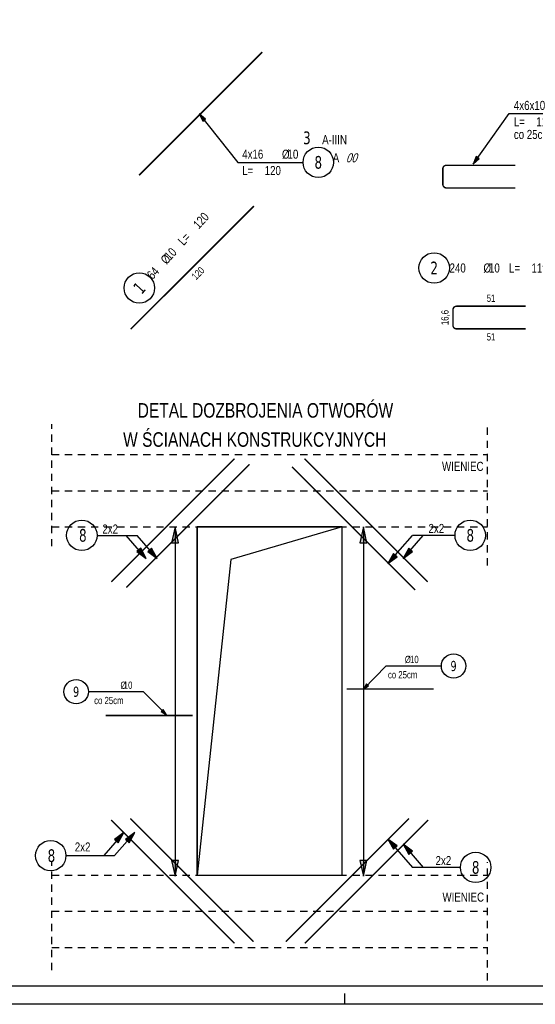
# Model space of a CAD drawing. Header units: millimetres. Extents: x 2694 to 13045, y 509 to 5574.
# Tile 2 of 13: x 3110 to 3465, y 509 to 1187. Entities that reach past the tile are written whole.
import ezdxf
from ezdxf.enums import TextEntityAlignment as Align

# ---------------------------------------------------------------- set-up
doc = ezdxf.new("R2010")
doc.units = ezdxf.units.MM
doc.header["$LTSCALE"] = 25
doc.linetypes.add('MP', pattern=[0.36, 0.2, -0.16])
for name, color, linetype in [('BA_lpm', 1, 'MP'), ('BA_odn', 1, 'Continuous'), ('BA_pdz', 2, 'Continuous'), ('BA_ram', 2, 'Continuous'), ('BA_txg', 3, 'Continuous'), ('BA_txs', 2, 'Continuous'), ('BA_wic', 1, 'Continuous'), ('BZ_odn', 1, 'Continuous'), ('BZ_opi1', 7, 'Continuous'), ('BZ_opi2', 4, 'Continuous'), ('BZ_opi3', 30, 'Continuous'), ('BZ_opi4', 53, 'Continuous'), ('BZ_P_wid', 3, 'Continuous'), ('BZ_P_wyc', 134, 'Continuous'), ('BZ_pom', 6, 'Continuous'), ('BZ_wym', 1, 'Continuous')]:
    doc.layers.add(name, color=color, linetype=linetype)
doc.styles.add('BIKTBG', font='tahoma.ttf', dxfattribs={"width": 0.85})
doc.styles.add('BIKTC', font='bikromsw.shx', dxfattribs={"width": 0.85})
doc.styles.add('BIKTG', font='bikromsw.shx', dxfattribs={"width": 0.8})
doc.styles.add('BIKTS', font='bikromsw.shx', dxfattribs={"width": 0.8})
doc.styles.add('BIKWYM', font='bikromsw.shx', dxfattribs={"width": 0.7})
doc.dimstyles.new('BA_ST_25_cm', dxfattribs={"dimscale": 0.25, "dimtxt": 25, "dimasz": 1.666667, "dimexe": 24, "dimexo": 0, "dimgap": 0, "dimtad": 0, "dimdec": 1, "dimrnd": 0.5, "dimdsep": 46, "dimtxsty": 'BIKWYM', "dimblk": 'WYM-ST', "dimcen": 0, "dimdle": 20, "dimclrd": 256, "dimclre": 256, "dimclrt": 7, "dimadec": 0, "dimazin": 0, "dimtfac": 0.033333, "dimtdec": 1, "dimtix": 1, "dimtmove": 2, "dimatfit": 3, "dimldrblk": 'WYM-ST', "dimfxl": 1, "dimtvp": 0.8, "dimtolj": 1, "dimtzin": 0, "dimarcsym": 0})
doc.dimstyles.new('BA_ST_50_cm', dxfattribs={"dimscale": 0.5, "dimtxt": 25, "dimasz": 1.666667, "dimexe": 24, "dimexo": 0, "dimgap": 0, "dimtad": 0, "dimdec": 1, "dimrnd": 0.5, "dimdsep": 46, "dimtxsty": 'BIKWYM', "dimblk": 'WYM-ST', "dimcen": 0, "dimdle": 20, "dimclrd": 256, "dimclre": 256, "dimclrt": 7, "dimadec": 0, "dimazin": 0, "dimtfac": 0.033333, "dimtdec": 1, "dimtix": 1, "dimtmove": 2, "dimatfit": 3, "dimldrblk": 'WYM-ST', "dimfxl": 1, "dimtvp": 0.8, "dimtolj": 1, "dimtzin": 0, "dimarcsym": 0})
doc.dimstyles.new('BZ_ST_20_cm', dxfattribs={"dimscale": 0.2, "dimtxt": 24, "dimasz": 1.6, "dimexe": 24, "dimexo": 0, "dimgap": 0, "dimtad": 0, "dimdec": 1, "dimrnd": 0.5, "dimdsep": 46, "dimtxsty": 'BIKWYM', "dimblk": 'WYM-ST', "dimcen": 0, "dimdle": 20, "dimclrd": 256, "dimclre": 256, "dimclrt": 7, "dimadec": 0, "dimazin": 0, "dimtfac": 0.033333, "dimtdec": 1, "dimtix": 1, "dimtmove": 2, "dimatfit": 3, "dimldrblk": 'WYM-ST', "dimfxl": 1, "dimtvp": 0.8, "dimtolj": 1, "dimtzin": 0, "dimarcsym": 0})
doc.dimstyles.new('BZ_ST_20_mm', dxfattribs={"dimscale": 2, "dimtxt": 25, "dimasz": 1.666667, "dimexe": 24, "dimexo": 0, "dimgap": 0, "dimtad": 0, "dimdec": 1, "dimrnd": 0.5, "dimdsep": 46, "dimtxsty": 'BIKWYM', "dimblk": 'WYM-ST', "dimcen": 0, "dimdle": 20, "dimclrd": 256, "dimclre": 256, "dimclrt": 7, "dimadec": 0, "dimazin": 0, "dimtfac": 0.033333, "dimtdec": 1, "dimtix": 1, "dimtmove": 2, "dimatfit": 2, "dimldrblk": 'WYM-ST', "dimfxl": 1, "dimtvp": 0.8, "dimtolj": 1, "dimtzin": 0, "dimarcsym": 0})

# ---------------------------------------------------------------- blocks, each defined once
blk = doc.blocks.new('WYM-ST')
blk.add_hatch(color=256).paths.add_polyline_path([(-13, 2.88), (0, 0), (-13, -2.88)])
blk.add_lwpolyline([(0, 0), (-13, 2.88), (-13, -2.88), (0, 0)])
blk = doc.blocks.new('*D28')
at = {"layer": 'BA_odn', "lineweight": -2}
blk.add_line((3346.18, 837.12), (3346.18, 598.36), dxfattribs=at)
at = {"layer": 'Defpoints', "color": 0}
for p in [(3346.18, 837.96), (3346.18, 597.52), (3346.18, 597.52)]:
    blk.add_point(p, dxfattribs=at)
at = {"layer": 'BA_odn', "lineweight": -2, "xscale": 0.8333333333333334, "yscale": 0.8333333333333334, "zscale": 0.8333333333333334}
for p, rotation in [((3346.18, 837.96), 90), ((3346.18, 597.52), 270)]:
    blk.add_blockref('WYM-ST', p, dxfattribs=dict(at, rotation=rotation))
blk = doc.blocks.new('*D29')
at = {"layer": 'BA_odn', "lineweight": -2}
blk.add_line((3216.54, 837.12), (3216.54, 598.36), dxfattribs=at)
at = {"layer": 'Defpoints', "color": 0}
for p in [(3216.54, 837.96), (3216.54, 597.52), (3216.54, 597.52)]:
    blk.add_point(p, dxfattribs=at)
at = {"layer": 'BA_odn', "lineweight": -2, "xscale": 0.8333333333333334, "yscale": 0.8333333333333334, "zscale": 0.8333333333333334}
for p, rotation in [((3216.54, 837.96), 90), ((3216.54, 597.52), 270)]:
    blk.add_blockref('WYM-ST', p, dxfattribs=dict(at, rotation=rotation))
blk = doc.blocks.new('bik_BlkOpPretU', base_point=(18572.9, 5991.4))
at = {"layer": 'BZ_opi2', "style": 'BIKTBG', "width": 0.8}
blk.add_attdef('NUMER', text='', height=26.2, dxfattribs=at).set_placement((18420.6, 5991.4), align=Align.MIDDLE_CENTER)
at = {"layer": 'BZ_opi4', "style": 'BIKTS', "width": 0.8}
for tag, p in [('SZTUK', (18467.1, 5998.9)), ('UWAGA', (18467.1, 5965.1)), ('PRZEDR_FI', (18535, 5998.9)), ('PRZEKROJ', (18546.4, 5998.9))]:
    blk.add_attdef(tag, p, '', height=18.8, dxfattribs=at)
at = {"layer": 'BZ_pom', "width": 0.8}
for tag, p, height, style in [('GATUNEK', (18346.6, 6028.9), 18.8, 'BIKTS'), ('POZYCJA', (18452.1, 6028.9), 26.2, 'BIKTBG'), ('METODA_L', (18348.6, 5991.4), 18.8, 'BIKTS')]:
    blk.add_attdef(tag, p, '', height=height, dxfattribs=dict(at, style=style))
at = {"layer": 'BZ_wym', "width": 0.8}
for tag, p, height, style, flags in [('PRZEDR_L', (18467.1, 5937), 18.8, 'BIKTS', 1), ('DLUGOSC', (18467.1, 5908.9), 18.8, 'BIKTS', 1), ('TYP_PRETA', (18467.1, 5880.7), 18.8, 'BIKTS', 3), ('PRZEDR_NR', (18467.1, 5852.6), 26.2, 'BIKTBG', 1), ('PRZEDR_SZT', (18467.1, 5824.5), 18.8, 'BIKTS', 1), ('EURO_KOD', (18467.1, 5796.4), 18.8, 'BIKTS', 3), ('EURO_KOD_SEGMENTY', (18507.9, 5796.4), 18.8, 'BIKTS', 3), ('HAK_1', (18467.1, 5768.2), 18.8, 'BIKTS', 3), ('HAK_2', (18467.1, 5740.1), 18.8, 'BIKTS', 3), ('ID', (18467.1, 5712), 18.8, 'BIKTS', 3), ('ID_C', (18467.1, 5683.9), 18.8, 'BIKTS', 3), ('b_atr_0', (18467.1, 5655.7), 18.8, 'BIKTS', 3)]:
    blk.add_attdef(tag, p, '', height=height, dxfattribs=dict(at, style=style, flags=flags))
blk = doc.blocks.new('bik_BlkOpPret', base_point=(1524.45, 7050.26))
at = {"layer": 'BZ_opi1', "style": 'BIKTS', "width": 0.6}
for tag, p in [('SZTUK', (1533.83, 7057.76)), ('PRZEDR_FI', (1554.72, 7057.76)), ('PRZEKROJ', (1563.29, 7057.76)), ('PRZEDR_L', (1533.83, 7024.01)), ('DLUGOSC', (1568.65, 7024.01)), ('UWAGA', (1533.83, 6997.76))]:
    blk.add_attdef(tag, p, '', height=18.75, dxfattribs=at)
at = {"layer": 'BZ_opi2', "style": 'BIKTBG', "width": 0.6}
blk.add_attdef('NUMER', text='', height=26.25, dxfattribs=at).set_placement((1620.77, 7050.26), align=Align.MIDDLE_CENTER)
at = {"layer": 'BZ_pom', "width": 0.6}
for tag, p, height, style in [('POZYCJA', (1589.27, 7087.76), 26.25, 'BIKTBG'), ('GATUNEK', (1630.22, 7087.76), 18.75, 'BIKTS'), ('METODA_L', (1639.09, 7050.26), 18.75, 'BIKTS'), ('EURO_KOD', (1663.74, 7050.26), 18.75, 'BIKTS')]:
    blk.add_attdef(tag, p, '', height=height, dxfattribs=dict(at, style=style))
at = {"layer": 'BZ_wym', "width": 0.6}
for tag, p, height, style, flags in [('PRZEDR_NR', (1533.83, 6969.63), 26.25, 'BIKTBG', 1), ('PRZEDR_SZT', (1533.83, 6941.51), 18.75, 'BIKTS', 1), ('TYP_PRETA', (1533.83, 6913.38), 18.75, 'BIKTS', 3), ('EURO_KOD_SEGMENTY', (1567.58, 6885.26), 18.75, 'BIKTS', 3), ('HAK_1', (1533.83, 6857.13), 18.75, 'BIKTS', 3), ('HAK_2', (1533.83, 6829.01), 18.75, 'BIKTS', 3), ('ID', (1533.83, 6800.88), 18.75, 'BIKTS', 3), ('ID_C', (1533.83, 6772.76), 18.75, 'BIKTS', 3), ('b_atr_0', (1533.83, 6744.63), 18.75, 'BIKTS', 3)]:
    blk.add_attdef(tag, p, '', height=height, dxfattribs=dict(at, style=style, flags=flags))
blk = doc.blocks.new('bik_BlkOpPretW', base_point=(-5855.91, 5448.22))
at = {"layer": 'BZ_opi2', "style": 'BIKTBG', "width": 0.8}
blk.add_attdef('NUMER', text='', height=8.75, dxfattribs=at).set_placement((-5840.41, 5448.22), align=Align.MIDDLE_CENTER)
at = {"layer": 'BZ_opi4', "style": 'BIKTS', "width": 0.8}
for tag, p in [('SZTUK', (-5830.19, 5445.09)), ('PRZEDR_FI', (-5811.62, 5445.09)), ('PRZEKROJ', (-5807.81, 5445.09)), ('PRZEDR_L', (-5794, 5445.09)), ('DLUGOSC', (-5778.52, 5445.09))]:
    blk.add_attdef(tag, p, '', height=6.25, dxfattribs=at)
at = {"layer": 'BZ_pom', "width": 0.8}
for tag, p, height, style, flags in [('POZYCJA', (-5830.19, 5435.72), 8.75, 'BIKTBG', 3), ('GATUNEK', (-5830.19, 5426.34), 6.25, 'BIKTS', 1), ('METODA_L', (-5830.19, 5407.59), 6.25, 'BIKTS', 3)]:
    blk.add_attdef(tag, p, '', height=height, dxfattribs=dict(at, style=style, flags=flags))
at = {"layer": 'BZ_wym', "width": 0.8}
for tag, p, height, style, flags in [('UWAGA', (-5830.19, 5416.97), 6.25, 'BIKTS', 1), ('TYP_PRETA', (-5830.19, 5398.22), 6.25, 'BIKTS', 3), ('PRZEDR_NR', (-5830.19, 5388.84), 8.75, 'BIKTBG', 1), ('PRZEDR_SZT', (-5830.19, 5379.47), 6.25, 'BIKTS', 1), ('EURO_KOD', (-5830.19, 5370.09), 6.25, 'BIKTS', 3), ('EURO_KOD_SEGMENTY', (-5816.62, 5370.09), 6.25, 'BIKTS', 3), ('HAK_1', (-5830.19, 5360.72), 6.25, 'BIKTS', 3), ('HAK_2', (-5830.19, 5351.34), 6.25, 'BIKTS', 3), ('ID', (-5830.19, 5341.97), 6.25, 'BIKTS', 3), ('ID_C', (-5830.19, 5332.59), 6.25, 'BIKTS', 3), ('b_atr_0', (-5830.19, 5323.22), 6.25, 'BIKTS', 3)]:
    blk.add_attdef(tag, p, '', height=height, dxfattribs=dict(at, style=style, flags=flags))

msp = doc.modelspace()

# ---------------------------------------------------------------- linework, layer by layer
at = {"layer": 'BA_lpm', "color": 8}
for points in [[(3131.67, 824.65), (3131.67, 908.88)], [(3431.67, 811.4), (3431.67, 908.88)], [(3131.67, 887.96), (3431.67, 887.96)], [(3131.67, 862.96), (3431.67, 862.96)], [(3131.67, 837.96), (3431.67, 837.96)], [(3131.67, 532.67), (3131.67, 607.17)], [(3431.67, 525.63), (3431.67, 607.17)], [(3131.67, 598.25), (3431.67, 598.25)], [(3131.67, 598.25), (3431.67, 598.25)], [(3131.67, 573.25), (3431.67, 573.25)], [(3131.67, 548.25), (3431.67, 548.25)]]:
    msp.add_lwpolyline(points, dxfattribs=at)
at = {"layer": 'BA_pdz', "color": 1}
msp.add_line((3333.33, 509.19), (3333.33, 516.69), dxfattribs=at)
at = {"layer": 'BA_ram', "color": 1}
msp.add_lwpolyline([(2733.33, 509.19), (2733.33, 1994.19), (3783.33, 1994.19), (3783.33, 509.19)], close=True, dxfattribs=at)
at = {"layer": 'BA_ram'}
msp.add_lwpolyline([(2808.33, 521.69), (2808.33, 1981.69), (3770.83, 1981.69), (3770.83, 521.69)], close=True, dxfattribs=at)
at = {"layer": 'BA_wic'}
for points in [[(3231.67, 837.96), (3231.67, 598.25), (3331.67, 598.25), (3331.67, 837.96), (3231.67, 837.96)], [(3231.67, 598.25), (3231.67, 837.96), (3331.67, 837.96), (3254.9, 815.51), (3231.67, 598.25)]]:
    msp.add_lwpolyline(points, dxfattribs=at)
at = {"layer": 'BZ_odn', "color": 252}
for points in [[(3162.81, 832.2), (3182.92, 832.2)], [(3162.81, 832.2), (3182.92, 832.2)], [(3162.81, 832.2), (3182.92, 832.2)], [(3162.81, 832.2), (3182.92, 832.2)], [(3163.02, 832.2), (3190.41, 832.2)], [(3163.02, 832.2), (3190.41, 832.2)], [(3163.02, 832.2), (3190.41, 832.2)], [(3163.02, 832.2), (3190.41, 832.2)], [(3409.07, 832.2), (3379.96, 832.2)], [(3409.07, 832.2), (3379.96, 832.2)], [(3409.07, 832.2), (3379.96, 832.2)], [(3409.07, 832.2), (3379.96, 832.2)], [(3409.29, 832.2), (3387.46, 832.2)], [(3409.29, 832.2), (3387.46, 832.2)], [(3409.29, 832.2), (3387.46, 832.2)], [(3409.29, 832.2), (3387.46, 832.2)], [(3141.42, 611.57), (3167.45, 611.57)], [(3141.42, 611.57), (3167.45, 611.57)], [(3141.64, 611.57), (3174.94, 611.57)], [(3141.64, 611.57), (3174.94, 611.57)], [(3412.8, 603.49), (3379.96, 603.49)], [(3412.8, 603.49), (3379.96, 603.49)], [(3412.8, 603.49), (3379.96, 603.49)], [(3412.8, 603.49), (3379.96, 603.49)], [(3412.8, 603.49), (3379.96, 603.49)], [(3412.8, 603.49), (3379.96, 603.49)], [(3412.8, 603.49), (3379.96, 603.49)], [(3412.8, 603.49), (3379.96, 603.49)], [(3413.01, 603.49), (3387.46, 603.49)], [(3413.01, 603.49), (3387.46, 603.49)], [(3413.01, 603.49), (3387.46, 603.49)], [(3413.01, 603.49), (3387.46, 603.49)], [(3413.01, 603.49), (3387.46, 603.49)], [(3413.01, 603.49), (3387.46, 603.49)], [(3413.01, 603.49), (3387.46, 603.49)], [(3413.01, 603.49), (3387.46, 603.49)]]:
    msp.add_lwpolyline(points, dxfattribs=at)
at = {"layer": 'BZ_odn'}
msp.add_circle((3315.15, 1089.12), 10.5, dxfattribs=at)
at = {"layer": 'BZ_odn', "color": 252}
for centre, radius in [((3394.95, 1016.35), 10.5), ((3191.94, 1002.57), 10.5), ((3152.31, 832.2), 10.5), ((3419.79, 832.2), 10.5), ((3408.29, 742.23), 8.4), ((3148.42, 724.5), 8.4), ((3130.92, 611.57), 10.5), ((3423.51, 603.49), 10.5)]:
    msp.add_circle(centre, radius, dxfattribs=at)
at = {"layer": 'BZ_P_wid', "const_width": 1}
for points in [[(3191.72, 1080.2), (3276.57, 1165.05)], [(3257.46, 884.96), (3172.61, 800.11)], [(3267.81, 881.17), (3182.96, 796.31)], [(3305.65, 884.96), (3390.5, 800.11)], [(3297.04, 879.43), (3381.89, 794.57)], [(3394.67, 726.32), (3334.67, 726.32)], [(3228.67, 708.15), (3168.67, 708.15)], [(3270.57, 552.29), (3185.71, 637.14)], [(3292.78, 552.29), (3377.64, 637.14)], [(3257.46, 551.25), (3172.61, 636.1)], [(3305.89, 551.25), (3390.74, 636.1)]]:
    msp.add_lwpolyline(points, dxfattribs=at)
msp.add_lwpolyline([(3450.89, 1087.11), (3403.39, 1087.11, 0.414214), (3400.89, 1084.61), (3400.89, 1074.01, 0.414214), (3403.39, 1071.51), (3450.89, 1071.51)], format="xyb", dxfattribs=at)
at = {"layer": 'BZ_P_wyc', "linetype": 'Continuous', "const_width": 1}
msp.add_lwpolyline([(3186.02, 974.18), (3270.88, 1059.04)], dxfattribs=at)
msp.add_lwpolyline([(3457.86, 990.02), (3410.36, 990.02, 0.414214), (3407.86, 987.52), (3407.86, 976.92, 0.414214), (3410.36, 974.42), (3457.86, 974.42)], format="xyb", dxfattribs=at)

# ---------------------------------------------------------------- block references
ref = msp.add_blockref('bik_BlkOpPret', (3446.69, 1122.71))
ref.add_attrib('NUMER', '9', dxfattribs={"layer": 'BZ_opi2', "height": 8.75, "style": 'BIKTBG', "width": 0.8}).set_placement((3502.43, 1122.71), align=Align.MIDDLE_CENTER)
ref.add_attrib('POZYCJA', '3', (3491.93, 1135.21), dxfattribs={"layer": 'BZ_pom', "height": 8.75, "style": 'BIKTBG', "width": 0.8})
ref.add_attrib('SZTUK', '4x6x10', (3449.82, 1125.21), dxfattribs={"layer": 'BZ_opi1', "height": 6.25, "style": 'BIKTS', "width": 0.8})
ref.add_attrib('GATUNEK', 'A-IIIN', (3505.08, 1135.21), dxfattribs={"layer": 'BZ_pom', "height": 6.25, "style": 'BIKTS', "width": 0.8})
ref.add_attrib('PRZEKROJ', '10', (3481.25, 1125.21), dxfattribs={"layer": 'BZ_opi1', "height": 6.25, "style": 'BIKTS', "width": 0.8})
ref.add_attrib('DLUGOSC', '119', (3465.29, 1113.96), dxfattribs={"layer": 'BZ_opi1', "height": 6.25, "style": 'BIKTS', "width": 0.8})
ref.add_attrib('UWAGA', 'co 25cm', (3449.82, 1105.21), dxfattribs={"layer": 'BZ_opi1', "height": 6.25, "style": 'BIKTS', "width": 0.8})
ref.add_attrib('METODA_L', 'A', (3512.41, 1122.71), dxfattribs={"layer": 'BZ_pom', "height": 6.25, "style": 'BIKTS', "width": 0.8})
ref.add_attrib('PRZEDR_FI', '%%c', (3477.44, 1125.21), dxfattribs={"layer": 'BZ_opi1', "height": 6.25, "style": 'BIKTS', "width": 0.8})
ref.add_attrib('PRZEDR_L', 'L=', (3449.82, 1113.96), dxfattribs={"layer": 'BZ_opi1', "height": 6.25, "style": 'BIKTS', "width": 0.8})
ref.add_attrib('EURO_KOD', '21', (3521.45, 1122.71), dxfattribs={"layer": 'BZ_pom', "height": 6.25, "style": 'BIKTS', "oblique": 18, "width": 0.8})
ref = msp.add_blockref('bik_BlkOpPret', (3259.65, 1089.12))
ref.add_attrib('NUMER', '8', dxfattribs={"layer": 'BZ_opi2', "height": 8.75, "style": 'BIKTBG', "width": 0.8}).set_placement((3315.15, 1089.12), align=Align.MIDDLE_CENTER)
ref.add_attrib('POZYCJA', '3', (3304.65, 1101.62), dxfattribs={"layer": 'BZ_pom', "height": 8.75, "style": 'BIKTBG', "width": 0.8})
ref.add_attrib('SZTUK', '4x16', (3262.78, 1091.62), dxfattribs={"layer": 'BZ_opi1', "height": 6.25, "style": 'BIKTS', "width": 0.8})
ref.add_attrib('GATUNEK', 'A-IIIN', (3317.81, 1101.62), dxfattribs={"layer": 'BZ_pom', "height": 6.25, "style": 'BIKTS', "width": 0.8})
ref.add_attrib('PRZEKROJ', '10', (3293.97, 1091.62), dxfattribs={"layer": 'BZ_opi1', "height": 6.25, "style": 'BIKTS', "width": 0.8})
ref.add_attrib('DLUGOSC', '120', (3278.25, 1080.37), dxfattribs={"layer": 'BZ_opi1', "height": 6.25, "style": 'BIKTS', "width": 0.8})
ref.add_attrib('METODA_L', 'A', (3325.13, 1089.12), dxfattribs={"layer": 'BZ_pom', "height": 6.25, "style": 'BIKTS', "width": 0.8})
ref.add_attrib('PRZEDR_FI', '%%c', (3290.16, 1091.62), dxfattribs={"layer": 'BZ_opi1', "height": 6.25, "style": 'BIKTS', "width": 0.8})
ref.add_attrib('PRZEDR_L', 'L=', (3262.78, 1080.37), dxfattribs={"layer": 'BZ_opi1', "height": 6.25, "style": 'BIKTS', "width": 0.8})
ref.add_attrib('EURO_KOD', '00', (3334.17, 1089.12), dxfattribs={"layer": 'BZ_pom', "height": 6.25, "style": 'BIKTS', "oblique": 18, "width": 0.8})
ref = msp.add_blockref('bik_BlkOpPretW', (3181.48, 991.12), dxfattribs=dict(rotation=47.60256220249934))
ref.add_attrib('NUMER', '1', dxfattribs={"layer": 'BZ_opi2', "height": 8.75, "rotation": 47.60256, "style": 'BIKTBG', "width": 0.8}).set_placement((3191.94, 1002.57), align=Align.MIDDLE_CENTER)
ref.add_attrib('SZTUK', '64', (3201.14, 1008.01), dxfattribs={"layer": 'BZ_opi4', "height": 6.25, "rotation": 47.60256, "style": 'BIKTS', "width": 0.8})
ref.add_attrib('PRZEKROJ', '10', (3213.18, 1021.2), dxfattribs={"layer": 'BZ_opi4', "height": 6.25, "rotation": 47.60256, "style": 'BIKTS', "width": 0.8})
ref.add_attrib('DLUGOSC', '120', (3232.92, 1042.82), dxfattribs={"layer": 'BZ_opi4', "height": 6.25, "rotation": 47.60256, "style": 'BIKTS', "width": 0.8})
ref.add_attrib('PRZEDR_FI', '%%c', (3210.61, 1018.38), dxfattribs={"layer": 'BZ_opi4', "height": 6.25, "rotation": 47.60256, "style": 'BIKTS', "width": 0.8})
ref.add_attrib('PRZEDR_L', 'L=', (3222.49, 1031.4), dxfattribs={"layer": 'BZ_opi4', "height": 6.25, "rotation": 47.60256, "style": 'BIKTS', "width": 0.8})
ref = msp.add_blockref('bik_BlkOpPretW', (3379.45, 1016.35))
ref.add_attrib('NUMER', '2', dxfattribs={"layer": 'BZ_opi2', "height": 8.75, "style": 'BIKTBG', "width": 0.8}).set_placement((3394.95, 1016.35), align=Align.MIDDLE_CENTER)
ref.add_attrib('SZTUK', '240', (3405.53, 1013.23), dxfattribs={"layer": 'BZ_opi4', "height": 6.25, "style": 'BIKTS', "width": 0.8})
ref.add_attrib('PRZEKROJ', '10', (3432.68, 1013.23), dxfattribs={"layer": 'BZ_opi4', "height": 6.25, "style": 'BIKTS', "width": 0.8})
ref.add_attrib('DLUGOSC', '119', (3461.96, 1013.23), dxfattribs={"layer": 'BZ_opi4', "height": 6.25, "style": 'BIKTS', "width": 0.8})
ref.add_attrib('PRZEDR_FI', '%%c', (3428.87, 1013.23), dxfattribs={"layer": 'BZ_opi4', "height": 6.25, "style": 'BIKTS', "width": 0.8})
ref.add_attrib('PRZEDR_L', 'L=', (3446.49, 1013.23), dxfattribs={"layer": 'BZ_opi4', "height": 6.25, "style": 'BIKTS', "width": 0.8})
ref = msp.add_blockref('bik_BlkOpPretU', (3167.98, 819.87), dxfattribs=dict(xscale=0.125, yscale=0.125, zscale=0.125, rotation=359.9999999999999))
ref.add_attrib('NUMER', '8', dxfattribs={"layer": 'BZ_opi2', "height": 8.75, "style": 'BIKTBG', "width": 0.8}).set_placement((3153.02, 832.2), align=Align.MIDDLE_CENTER)
ref = msp.add_blockref('bik_BlkOpPretU', (3434.75, 819.87), dxfattribs=dict(xscale=0.125, yscale=0.125, zscale=0.125, rotation=359.9999999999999))
ref.add_attrib('NUMER', '8', dxfattribs={"layer": 'BZ_opi2', "height": 8.75, "style": 'BIKTBG', "width": 0.8}).set_placement((3419.79, 832.2), align=Align.MIDDLE_CENTER)
ref = msp.add_blockref('bik_BlkOpPretU', (3146.37, 599.25), dxfattribs=dict(xscale=0.125, yscale=0.125, zscale=0.125, rotation=359.9999999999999))
ref.add_attrib('NUMER', '8', dxfattribs={"layer": 'BZ_opi2', "height": 8.75, "style": 'BIKTBG', "width": 0.8}).set_placement((3131.4, 611.57), align=Align.MIDDLE_CENTER)
ref = msp.add_blockref('bik_BlkOpPretU', (3438.48, 591.16), dxfattribs=dict(xscale=0.125, yscale=0.125, zscale=0.125, rotation=359.9999999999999))
ref.add_attrib('NUMER', '8', dxfattribs={"layer": 'BZ_opi2', "height": 8.75, "style": 'BIKTBG', "width": 0.8}).set_placement((3423.51, 603.49), align=Align.MIDDLE_CENTER)

# ---------------------------------------------------------------- texts
at = {"layer": 'BA_txg', "style": 'BIKTG', "width": 0.8}
for s, p in [('DETAL DOZBROJENIA OTWORÓW ', (3190.79, 913.27)), ('W ŚCIANACH KONSTRUKCYJNYCH', (3180.76, 893.2))]:
    msp.add_text(s, height=10, dxfattribs=at).set_placement(p)
at = {"layer": 'BA_txs', "style": 'BIKTS', "width": 0.8}
for s, p in [('WIENIEC', (3400.33, 876.59)), ('2x2', (3166.47, 833.41)), ('2x2', (3391.05, 833.82)), ('2x2', (3147.49, 614.44)), ('2x2', (3395.9, 605.06)), ('WIENIEC', (3400.68, 579.91))]:
    msp.add_text(s, height=6.25, dxfattribs=at).set_placement(p)
at = {"layer": 'BZ_opi2', "linetype": 'Continuous', "style": 'BIKTBG', "width": 0.8}
for p in [(3408.29, 742.23), (3148.42, 724.5)]:
    msp.add_text('9', height=7, dxfattribs=at).set_placement(p, align=Align.MIDDLE_CENTER)
at = {"layer": 'BZ_opi3', "style": 'BIKTC', "width": 0.8}
for s, rotation, p in [('120', 45, (3232.34, 1012.72)), ('51', 359.99985, (3434.11, 995.52)), ('16,6', 89.99985, (3402.36, 982.22))]:
    msp.add_text(s, height=5, rotation=rotation, dxfattribs=at).set_placement(p, align=Align.MIDDLE_CENTER)
msp.add_text('51', height=5, dxfattribs=at).set_placement((3434.11, 968.92), align=Align.MIDDLE_CENTER)
at = {"layer": 'BZ_opi4', "linetype": 'Continuous', "style": 'BIKTS', "width": 0.8}
for s, p in [('%%C', (3374.75, 744.23)), ('10', (3378.32, 744.23)), ('co 25cm', (3363.13, 733.68)), ('%%C', (3178.92, 726.5)), ('10', (3181.23, 726.5)), ('co 25cm', (3160.82, 715.95))]:
    msp.add_text(s, height=5, dxfattribs=at).set_placement(p)

# ---------------------------------------------------------------- dimensions: what is measured, and where the dimension line sits
at = {"layer": 'BA_odn'}
for p1, p2, picture, middle in [((3216.54, 837.96), (3216.54, 597.52), '*D29', (3206.54, 717.02)), ((3346.18, 837.96), (3346.18, 597.52), '*D28', (3336.18, 717.02))]:
    dim = msp.add_aligned_dim(p1=p1, p2=p2, distance=0, text=' ', dimstyle='BA_ST_50_cm', override={"dimsah": 1, "dimse1": 1, "dimse2": 1}, dxfattribs=at)
    dim.commit()
    dim.dimension.update_dxf_attribs({"geometry": picture, "text_midpoint": middle})

# ---------------------------------------------------------------- leaders
at = {"layer": 'BZ_odn'}
for points in [[(3233.17, 1122.46), (3259.65, 1089.12), (3304.65, 1089.12)], [(3421.75, 1087.93), (3446.69, 1122.71), (3491.93, 1122.71)]]:
    msp.add_leader(points, dimstyle='BA_ST_25_cm', dxfattribs=at)
for points in [[(3196.72, 816.3), (3182.92, 832.2)], [(3204.21, 816.3), (3190.41, 832.2)], [(3363.04, 812.7), (3379.96, 832.2)], [(3373.66, 816.3), (3387.46, 832.2)], [(3181.24, 627.47), (3167.45, 611.57)], [(3188.74, 627.47), (3174.94, 611.57)], [(3363.04, 622.99), (3379.96, 603.49)], [(3373.66, 619.39), (3387.46, 603.49)]]:
    msp.add_leader(points, dimstyle='BZ_ST_20_mm', override={"dimasz": 0.3, "dimclrd": 252}, dxfattribs=at)
at = {"layer": 'BZ_odn', "color": 252}
for points in [[(3346.18, 726.32), (3361.85, 742.23), (3399.89, 742.23)], [(3210.54, 708.59), (3194.86, 724.5), (3156.82, 724.5)]]:
    msp.add_leader(points, dimstyle='BZ_ST_20_cm', override={"dimclrd": 252}, dxfattribs=at)

doc.saveas('drawing.dxf')
